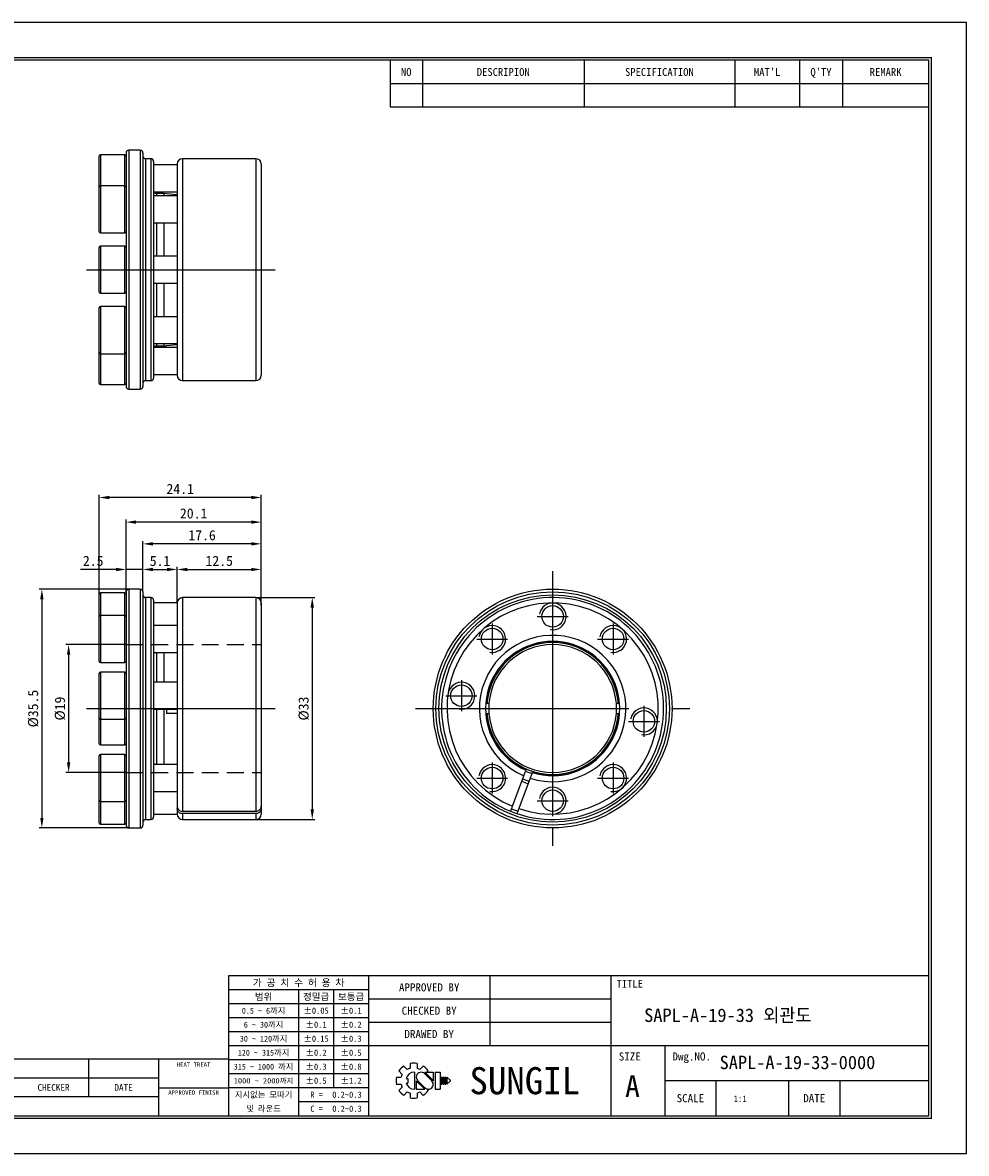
# Model space of a CAD drawing. Header units: millimetres. Extents: x 0 to 238, y 0 to 168.
# Tile 7 of 7: x 97 to 238, y 0 to 168. Entities that reach past the tile are written whole.
import ezdxf
from ezdxf.enums import TextEntityAlignment as Align

# ---------------------------------------------------------------- set-up
doc = ezdxf.new("R2010")
doc.units = ezdxf.units.MM
doc.linetypes.add('CENTER', pattern=[50.8, 31.75, -6.35, 6.35, -6.35])
doc.linetypes.add('DASHED', pattern=[0.75, 0.5, -0.25])
doc.layers.get('DEFPOINTS').update_dxf_attribs({"linetype": 'CONTINUOUS'})
for name, color, linetype in [('center', 1, 'CENTER'), ('hidden', 2, 'DASHED'), ('L1', 7, 'CONTINUOUS'), ('OUTLINE', 7, 'CONTINUOUS'), ('thread', 5, 'CONTINUOUS')]:
    doc.layers.add(name, color=color, linetype=linetype)
doc.dimstyles.get("Standard").update_dxf_attribs({"dimtxt": 1.5, "dimasz": 1.5, "dimexe": 0.4, "dimexo": 0, "dimgap": 0.5, "dimtad": 1, "dimdec": 3, "dimzin": 11, "dimdsep": 46, "dimtxsty": 'Standard', "dimcen": 0, "dimclrd": 5, "dimclre": 5, "dimclrt": 3, "dimadec": 0, "dimazin": 0, "dimtfac": 0.6, "dimtdec": 3, "dimtmove": 0, "dimatfit": 3, "dimfxl": 0, "dimtolj": 1, "dimtzin": 11, "dimarcsym": 0})

# ---------------------------------------------------------------- blocks, each defined once
blk = doc.blocks.new('표제란')
at = {"layer": 'L1', "color": 0}
for p, q in [((297, 210), (0, 210)), ((297, 0), (297, 210)), ((0, 0), (297, 0))]:
    blk.add_line(p, q, dxfattribs=at)
at = {"layer": 'L1'}
for p, q in [((190, 203), (190, 194.34)), ((196, 203), (196, 194.34)), ((226, 203), (226, 194.34)), ((254, 203), (254, 194.34)), ((266, 203), (266, 194.34)), ((274, 203), (274, 194.34)), ((190, 198.67), (290, 198.67)), ((190, 194.34), (290, 194.34)), ((290, 33), (160, 33)), ((160, 33), (160, 7)), ((186, 33), (186, 7)), ((208.5, 33), (208.5, 20)), ((231, 33), (231, 7)), ((186, 30.4), (160, 30.4)), ((173, 30.4), (173, 7)), ((179.5, 30.4), (179.5, 12.2)), ((186, 27.8), (160, 27.8)), ((231, 28.67), (186, 28.67)), ((186, 25.2), (160, 25.2)), ((231, 24.33), (186, 24.33)), ((186, 22.6), (160, 22.6)), ((186, 20), (160, 20)), ((290, 20), (186, 20)), ((241, 20), (241, 7)), ((160, 17.5), (62, 17.5)), ((134, 17.5), (134, 10.5)), ((147, 17.5), (147, 7)), ((186, 17.4), (160, 17.4)), ((186, 14.8), (160, 14.8)), ((191.63, 15.3), (192.25, 14.68)), ((192.55, 16.22), (193.17, 15.6)), ((193.7, 16.69), (193.7, 15.81)), ((194.5, 15.08), (194.5, 11.92)), ((195, 16.69), (195, 15.81)), ((195.52, 15.6), (196.14, 16.22)), ((197.74, 13.5), (196.41, 14.83)), ((198.02, 13.53), (196.47, 15.08)), ((196.47, 15.08), (198.02, 15.08)), ((196.84, 15.08), (197.06, 15.3)), ((198.02, 15.08), (198.02, 13.5)), ((198.39, 15.08), (198.39, 11.92)), ((198.39, 15.08), (199.26, 15.08)), ((199.26, 15.08), (199.26, 11.92)), ((147, 14), (62, 14)), ((191.15, 14.15), (192.03, 14.15)), ((191.15, 14.15), (192.03, 14.15)), ((191.15, 12.85), (192.03, 12.85)), ((192.98, 13.93), (193.28, 13.93)), ((192.98, 13.07), (193.28, 13.07)), ((193.28, 13.93), (193.28, 13.07)), ((194.86, 13.5), (194.86, 11.92)), ((194.86, 13.47), (196.42, 11.92)), ((195.14, 13.5), (196.47, 12.17)), ((199.41, 14.15), (199.41, 12.85)), ((199.41, 14.15), (199.62, 14.15)), ((199.41, 12.85), (199.62, 12.85)), ((199.62, 14.15), (199.62, 12.85)), ((199.78, 14.15), (199.78, 12.85)), ((199.78, 14.15), (199.99, 14.15)), ((199.78, 12.85), (199.99, 12.85)), ((199.99, 14.15), (199.99, 12.85)), ((200.14, 14.15), (200.14, 12.85)), ((200.14, 14.15), (200.36, 14.15)), ((200.14, 12.85), (200.36, 12.85)), ((200.36, 14.15), (200.36, 12.85)), ((200.51, 14.15), (200.51, 12.85)), ((200.51, 14.15), (201.16, 13.61)), ((201.16, 13.39), (200.51, 12.85)), ((201.16, 13.61), (201.16, 13.5)), ((201.16, 13.61), (201.16, 13.39)), ((201.16, 13.5), (201.16, 13.39)), ((290, 13.5), (241, 13.5)), ((250.5, 13.5), (250.5, 7)), ((264, 13.5), (264, 7)), ((273.5, 13.5), (273.5, 7)), ((147, 10.5), (62, 10.5)), ((147, 12.2), (160, 12.2)), ((186, 12.2), (160, 12.2)), ((191.63, 11.7), (192.25, 12.32)), ((192.55, 10.78), (193.17, 11.4)), ((193.7, 11.19), (193.7, 10.31)), ((194.86, 11.92), (196.42, 11.92)), ((195, 11.19), (195, 10.31)), ((195.52, 11.4), (196.14, 10.78)), ((196.79, 11.98), (197.06, 11.7)), ((198.39, 11.92), (199.26, 11.92)), ((186, 9.6), (173, 9.6))]:
    blk.add_line(p, q, dxfattribs=at)
at = {"layer": 'L1', "const_width": 0.25}
blk.add_lwpolyline([(290.5, 6.5), (290.5, 203.5), (10, 203.5), (10, 6.5)], close=True, dxfattribs=at)
at = {"layer": 'L1'}
blk.add_lwpolyline([(290, 7), (290, 203), (10.5, 203), (10.5, 7)], close=True, dxfattribs=at)
for centre, radius, start, end in [((194.35, 13.5), 3.26, 123.4943, 146.5057), ((194.5, 13.5), 1.58, 90, 164.0671), ((194.35, 13.5), 2.4, 105.6872, 119.3128), ((194.35, 13.5), 3.26, 78.4943, 101.5057), ((195.78, 14.16), 0.919, 43.2202, 225.8282), ((194.35, 13.5), 2.4, 60.6872, 74.3128), ((194.35, 13.5), 3.26, 33.4943, 56.5057), ((194.35, 13.5), 3.26, 168.4943, 191.5057), ((194.35, 13.5), 2.4, 150.6872, 164.3128), ((194.35, 13.5), 2.4, 195.6872, 209.3128), ((194.5, 13.5), 1.58, 195.9329, 270), ((197.1, 12.84), 0.919, 223.2202, 45.8282), ((194.35, 13.5), 3.26, 213.4943, 236.5057), ((194.35, 13.5), 2.4, 240.6872, 254.3128), ((194.35, 13.5), 2.4, 285.6872, 299.3128), ((194.35, 13.5), 3.26, 303.4943, 326.5057), ((194.35, 13.5), 3.26, 258.4943, 281.5057)]:
    blk.add_arc(centre, radius, start, end, dxfattribs=at)
for p in [(208.5, 28.67), (208.5, 24.33)]:
    blk.add_point(p, dxfattribs=at)
for s, height, p in [("MAT'L", 1.444, (260, 200.83)), ("Q'TY", 1.444, (270, 200.83)), ('NO', 1.444, (193, 200.83)), ('DESCRIPION', 1.444, (211, 200.83)), ('SPECIFICATION', 1.444, (240, 200.83)), ('REMARK', 1.444, (282, 200.83)), ('가 공 치 수 허 용 차', 1.3, (173, 31.7)), ('APPROVED BY', 1.5, (197.25, 30.83)), ('TITLE', 1.444, (234.5, 31.5)), ('범위', 1.25, (166.5, 29.1)), ('정밀급', 1.25, (176.25, 29.1)), ('보통급', 1.25, (182.75, 29.1)), ('0.5 ~ 6까지', 1.1, (166.5, 26.5)), ('%%P0.05', 1.15, (176.25, 26.5)), ('%%P0.1', 1.15, (182.75, 26.5)), ('CHECKED BY', 1.5, (197.25, 26.5)), ('6 ~ 30까지', 1.1, (166.5, 23.9)), ('%%P0.1', 1.15, (176.25, 23.9)), ('%%P0.2', 1.15, (182.75, 23.9)), ('30 ~ 120까지', 1.1, (166.5, 21.3)), ('%%P0.15', 1.15, (176.25, 21.3)), ('%%P0.3', 1.15, (182.75, 21.3)), ('DRAWED BY', 1.5, (197.25, 22.17)), ('120 ~ 315까지', 1.1, (166.5, 18.7)), ('%%P0.2', 1.15, (176.25, 18.7)), ('%%P0.5', 1.15, (182.75, 18.7)), ('HEAT TREAT', 0.8, (153.5, 16.5)), ('SIZE', 1.5, (234.5, 18)), ('Dwg.NO.', 1.5, (246, 18)), ('315 ~ 1000 까지', 1.1, (166.5, 16.1)), ('%%P0.3', 1.15, (176.25, 16.1)), ('%%P0.8', 1.15, (182.75, 16.1)), ('SUNGIL', 5.032, (215, 13.5)), ('CHECKER', 1.25, (127.5, 12.25)), ('DATE', 1.25, (140.5, 12.25)), ('1000 ~ 2000까지', 0.99, (166.5, 13.49)), ('%%P0.5', 1.15, (176.25, 13.5)), ('%%P1.2', 1.15, (182.75, 13.5)), ('A', 4, (235, 12.5)), ('APPROVED FINISH', 0.8, (153.5, 11.3)), ('지시없는 모따기', 1.1, (166.5, 10.9)), ('R = ', 1.15, (176.75, 10.9)), ('SCALE', 1.5, (245.75, 10.25)), ('DATE', 1.5, (268.75, 10.25)), ('및 라운드', 1.1, (166.5, 8.3)), ('C = ', 1.15, (176.75, 8.3))]:
    blk.add_text(s, height=height, dxfattribs=at).set_placement(p, align=Align.MIDDLE_CENTER)
for tag, p in [('필렛', (179.25, 10.9)), ('모따기', (179.25, 8.3))]:
    blk.add_attdef(tag, text='', height=1.15, dxfattribs=at).set_placement(p, align=Align.MIDDLE_LEFT)
at = {"layer": 'OUTLINE', "ltscale": 0.5}
for tag, p, height in [('TITLE', (237.17, 24.41), 2.5), ('도번', (251.18, 15.64), 2.5), ('SCALE', (253.78, 9.55), 1.2), ('DATE', (277.02, 9.51), 1.2)]:
    blk.add_attdef(tag, p, '', height=height, dxfattribs=at)
blk = doc.blocks.new('*D1')
at = {"layer": 'DEFPOINTS', "color": 0}
for p in [(112.86, 75.64), (104.32, 56.64), (112.86, 56.64)]:
    blk.add_point(p, dxfattribs=at)
at = {"layer": 'OUTLINE', "color": 5, "lineweight": -2}
for p, q in [((112.86, 75.64), (103.92, 75.64)), ((104.32, 74.14), (104.32, 58.14)), ((112.86, 56.64), (103.92, 56.64))]:
    blk.add_line(p, q, dxfattribs=at)
at = {"layer": 'OUTLINE', "color": 5}
for points in [[(104.07, 74.14), (104.57, 74.14), (104.32, 75.64)], [(104.07, 58.14), (104.57, 58.14), (104.32, 56.64)]]:
    blk.add_solid(points, dxfattribs=at)
at = {"layer": 'OUTLINE', "color": 3, "insert": (103.05, 66.14), "char_height": 1.5, "attachment_point": 5, "rotation": 90}
blk.add_mtext('\\A1;%%C19', dxfattribs=at)
blk = doc.blocks.new('*D2')
at = {"layer": 'DEFPOINTS', "color": 0}
for p in [(113.26, 83.89), (100.34, 48.39), (113.26, 48.39)]:
    blk.add_point(p, dxfattribs=at)
at = {"layer": 'OUTLINE', "color": 5, "lineweight": -2}
for p, q in [((113.26, 83.89), (99.94, 83.89)), ((100.34, 82.39), (100.34, 49.89)), ((113.26, 48.39), (99.94, 48.39))]:
    blk.add_line(p, q, dxfattribs=at)
at = {"layer": 'OUTLINE', "color": 5}
for points in [[(100.09, 82.39), (100.59, 82.39), (100.34, 83.89)], [(100.09, 49.89), (100.59, 49.89), (100.34, 48.39)]]:
    blk.add_solid(points, dxfattribs=at)
at = {"layer": 'OUTLINE', "color": 3, "insert": (99.07, 66.14), "char_height": 1.5, "attachment_point": 5, "rotation": 90}
blk.add_mtext('\\A1;%%C35.5', dxfattribs=at)
blk = doc.blocks.new('*D3')
at = {"layer": 'DEFPOINTS', "color": 0}
for p in [(132.16, 82.64), (132.16, 49.64), (140.54, 49.64)]:
    blk.add_point(p, dxfattribs=at)
at = {"layer": 'OUTLINE', "color": 5, "lineweight": -2}
for p, q in [((132.16, 82.64), (140.94, 82.64)), ((140.54, 81.14), (140.54, 51.14)), ((132.16, 49.64), (140.94, 49.64))]:
    blk.add_line(p, q, dxfattribs=at)
at = {"layer": 'OUTLINE', "color": 5}
for points in [[(140.29, 81.14), (140.79, 81.14), (140.54, 82.64)], [(140.29, 51.14), (140.79, 51.14), (140.54, 49.64)]]:
    blk.add_solid(points, dxfattribs=at)
at = {"layer": 'OUTLINE', "color": 3, "insert": (139.28, 66.14), "char_height": 1.5, "attachment_point": 5, "rotation": 90}
blk.add_mtext('\\A1;%%C33', dxfattribs=at)
blk = doc.blocks.new('*D4')
at = {"layer": 'DEFPOINTS', "color": 0}
for p in [(115.36, 86.82), (112.86, 83.49), (115.36, 83.49)]:
    blk.add_point(p, dxfattribs=at)
at = {"layer": 'OUTLINE', "color": 5, "lineweight": -2}
for p, q in [((111.36, 86.82), (106.08, 86.82)), ((112.86, 83.49), (112.86, 87.22)), ((115.36, 86.82), (112.86, 86.82)), ((115.36, 83.49), (115.36, 87.22)), ((116.86, 86.82), (118.36, 86.82))]:
    blk.add_line(p, q, dxfattribs=at)
at = {"layer": 'OUTLINE', "color": 5}
for points in [[(111.36, 87.07), (111.36, 86.57), (112.86, 86.82)], [(116.86, 87.07), (116.86, 86.57), (115.36, 86.82)]]:
    blk.add_solid(points, dxfattribs=at)
at = {"layer": 'OUTLINE', "color": 3, "insert": (107.97, 88.09), "char_height": 1.5, "attachment_point": 5}
blk.add_mtext('\\A1;2.5', dxfattribs=at)
blk = doc.blocks.new('*D5')
at = {"layer": 'DEFPOINTS', "color": 0}
for p in [(120.46, 86.82), (115.36, 83.49), (120.46, 81.87)]:
    blk.add_point(p, dxfattribs=at)
at = {"layer": 'OUTLINE', "color": 5, "lineweight": -2}
for p, q in [((115.36, 83.49), (115.36, 87.22)), ((116.86, 86.82), (118.96, 86.82)), ((120.46, 81.87), (120.46, 87.22))]:
    blk.add_line(p, q, dxfattribs=at)
at = {"layer": 'OUTLINE', "color": 5}
for points in [[(116.86, 87.07), (116.86, 86.57), (115.36, 86.82)], [(118.96, 87.07), (118.96, 86.57), (120.46, 86.82)]]:
    blk.add_solid(points, dxfattribs=at)
at = {"layer": 'OUTLINE', "color": 3, "insert": (117.91, 88.09), "char_height": 1.5, "attachment_point": 5}
blk.add_mtext('\\A1;5.1', dxfattribs=at)
blk = doc.blocks.new('*D6')
at = {"layer": 'DEFPOINTS', "color": 0}
for p in [(132.96, 86.82), (120.46, 81.84), (132.96, 81.52)]:
    blk.add_point(p, dxfattribs=at)
at = {"layer": 'OUTLINE', "color": 5, "lineweight": -2}
for p, q in [((120.46, 81.84), (120.46, 87.22)), ((121.96, 86.82), (131.46, 86.82)), ((132.96, 81.52), (132.96, 87.22))]:
    blk.add_line(p, q, dxfattribs=at)
at = {"layer": 'OUTLINE', "color": 5}
for points in [[(121.96, 87.07), (121.96, 86.57), (120.46, 86.82)], [(131.46, 87.07), (131.46, 86.57), (132.96, 86.82)]]:
    blk.add_solid(points, dxfattribs=at)
at = {"layer": 'OUTLINE', "color": 3, "insert": (126.71, 88.09), "char_height": 1.5, "attachment_point": 5}
blk.add_mtext('\\A1;12.5', dxfattribs=at)
blk = doc.blocks.new('*D7')
at = {"layer": 'DEFPOINTS', "color": 0}
for p in [(112.86, 93.86), (112.86, 83.49), (132.96, 81.52)]:
    blk.add_point(p, dxfattribs=at)
at = {"layer": 'OUTLINE', "color": 5, "lineweight": -2}
for p, q in [((112.86, 83.49), (112.86, 94.26)), ((132.96, 81.52), (132.96, 94.26)), ((131.46, 93.86), (114.36, 93.86))]:
    blk.add_line(p, q, dxfattribs=at)
at = {"layer": 'OUTLINE', "color": 5}
for points in [[(114.36, 94.11), (114.36, 93.61), (112.86, 93.86)], [(131.46, 94.11), (131.46, 93.61), (132.96, 93.86)]]:
    blk.add_solid(points, dxfattribs=at)
at = {"layer": 'OUTLINE', "color": 3, "insert": (122.91, 95.14), "char_height": 1.5, "attachment_point": 5}
blk.add_mtext('\\A1;20.1', dxfattribs=at)
blk = doc.blocks.new('*D8')
at = {"layer": 'DEFPOINTS', "color": 0}
for p in [(115.36, 90.63), (115.36, 83.49), (132.96, 81.84)]:
    blk.add_point(p, dxfattribs=at)
at = {"layer": 'OUTLINE', "color": 5, "lineweight": -2}
for p, q in [((115.36, 83.49), (115.36, 91.03)), ((132.96, 81.84), (132.96, 91.03)), ((131.46, 90.63), (116.86, 90.63))]:
    blk.add_line(p, q, dxfattribs=at)
at = {"layer": 'OUTLINE', "color": 5}
for points in [[(116.86, 90.88), (116.86, 90.38), (115.36, 90.63)], [(131.46, 90.88), (131.46, 90.38), (132.96, 90.63)]]:
    blk.add_solid(points, dxfattribs=at)
at = {"layer": 'OUTLINE', "color": 3, "insert": (124.16, 91.9), "char_height": 1.5, "attachment_point": 5}
blk.add_mtext('\\A1;17.6', dxfattribs=at)
blk = doc.blocks.new('*D9')
at = {"layer": 'DEFPOINTS', "color": 0}
for p in [(108.86, 97.52), (108.86, 82.97), (132.96, 81.84)]:
    blk.add_point(p, dxfattribs=at)
at = {"layer": 'OUTLINE', "color": 5, "lineweight": -2}
for p, q in [((108.86, 82.97), (108.86, 97.92)), ((131.46, 97.52), (110.36, 97.52)), ((132.96, 81.84), (132.96, 97.92))]:
    blk.add_line(p, q, dxfattribs=at)
at = {"layer": 'OUTLINE', "color": 5}
for points in [[(110.36, 97.77), (110.36, 97.27), (108.86, 97.52)], [(131.46, 97.77), (131.46, 97.27), (132.96, 97.52)]]:
    blk.add_solid(points, dxfattribs=at)
at = {"layer": 'OUTLINE', "color": 3, "insert": (120.91, 98.79), "char_height": 1.5, "attachment_point": 5}
blk.add_mtext('\\A1;24.1', dxfattribs=at)

msp = doc.modelspace()

# ---------------------------------------------------------------- linework, layer by layer
at = {"layer": 'center'}
for p, q in [((106.9786, 131.3942), (135.0111, 131.3942)), ((176.2759, 86.5526), (176.2759, 45.7276)), ((176.2759, 82.1401), (176.2759, 77.5401)), ((173.9759, 79.8401), (178.5759, 79.8401)), ((167.2879, 78.7796), (167.2879, 74.1796)), ((185.2639, 78.7796), (185.2639, 74.1796)), ((164.9879, 76.4796), (169.5879, 76.4796)), ((182.9639, 76.4796), (187.5639, 76.4796)), ((162.7092, 70.3467), (162.7092, 65.7467)), ((160.4092, 68.0467), (165.0092, 68.0467)), ((106.9786, 66.1401), (135.0111, 66.1401)), ((155.8634, 66.1401), (196.6884, 66.1401)), ((189.8426, 66.5334), (189.8426, 61.9334)), ((187.5426, 64.2334), (192.1426, 64.2334)), ((167.2879, 58.1005), (167.2879, 53.5005)), ((185.2639, 58.1005), (185.2639, 53.5005)), ((164.9879, 55.8005), (169.5879, 55.8005)), ((182.9639, 55.8005), (187.5639, 55.8005)), ((176.2759, 54.7401), (176.2759, 50.1401)), ((173.9759, 52.4401), (178.5759, 52.4401))]:
    msp.add_line(p, q, dxfattribs=at)
at = {"layer": 'hidden', "ltscale": 5}
for p, q in [((112.8617, 75.6401), (132.9617, 75.6401)), ((112.8617, 56.6401), (132.9617, 56.6401))]:
    msp.add_line(p, q, dxfattribs=at)
at = {"layer": 'OUTLINE'}
for p, q in [((108.8617, 143.6822), (108.8617, 148.2609)), ((112.6617, 148.4609), (109.0617, 148.4609)), ((109.0617, 148.4609), (109.0617, 143.8822)), ((112.6617, 143.8822), (112.6617, 148.4609)), ((112.8617, 148.7442), (112.8617, 114.0442)), ((114.9617, 149.1442), (113.2617, 149.1442)), ((113.2617, 149.1442), (113.2617, 113.6442)), ((114.9617, 149.1442), (114.9617, 113.6442)), ((115.3617, 148.7442), (115.3617, 114.0442)), ((116.5617, 147.8942), (115.7617, 147.8942)), ((115.7617, 147.8942), (115.7617, 114.8942)), ((116.5617, 147.8942), (116.5617, 114.8942)), ((116.9617, 147.4942), (116.9617, 115.2942)), ((120.4617, 146.9609), (116.9617, 146.9609)), ((120.4617, 147.0942), (120.4617, 141.9482)), ((132.1617, 147.8942), (121.2617, 147.8942)), ((121.2617, 147.8942), (121.2617, 114.8942)), ((132.1617, 147.8942), (132.1617, 114.8942)), ((132.9617, 147.0942), (132.9617, 115.6942)), ((108.8617, 137.0822), (108.8617, 143.6822)), ((112.6617, 143.8822), (109.0617, 143.8822)), ((109.0617, 143.8822), (109.0617, 136.8822)), ((112.6617, 136.8822), (112.6617, 143.8822)), ((117.0011, 142.9609), (120.4617, 142.9609)), ((120.4617, 142.3822), (116.9617, 142.3822)), ((118.4617, 142.7341), (117.3617, 142.7341)), ((117.3617, 142.7341), (117.3617, 142.3822)), ((118.8617, 142.6941), (118.4617, 142.7341)), ((118.4617, 142.7341), (118.4617, 142.3822)), ((118.8617, 142.6941), (118.8617, 142.6692)), ((120.4617, 142.5088), (118.8617, 142.6692)), ((120.4617, 141.4357), (120.4617, 131.7338)), ((116.9617, 138.3822), (120.4617, 138.3822)), ((116.9752, 138.3822), (116.9617, 138.296)), ((117.3617, 138.3822), (117.3617, 133.3942)), ((118.4617, 138.3822), (118.4617, 133.3942)), ((109.0617, 136.8822), (112.6617, 136.8822)), ((108.8617, 133.8848), (108.8617, 134.6942)), ((112.6617, 134.8942), (109.0617, 134.8942)), ((109.0617, 134.8942), (109.0617, 134.0357)), ((112.6617, 134.0357), (112.6617, 134.8942)), ((108.8617, 128.0942), (108.8617, 133.8848)), ((109.0617, 134.0357), (109.0617, 127.8942)), ((112.6617, 127.8942), (112.6617, 134.0357)), ((120.4617, 133.3942), (116.9617, 133.3942)), ((120.4617, 131.0547), (120.4617, 121.3528)), ((109.0617, 127.8942), (112.6617, 127.8942)), ((116.9617, 129.3942), (120.4617, 129.3942)), ((117.3617, 129.3942), (117.3617, 124.4062)), ((118.4617, 129.3942), (118.4617, 124.4062)), ((108.8617, 122.8655), (108.8617, 125.7062)), ((112.6617, 125.9062), (109.0617, 125.9062)), ((109.0617, 125.9062), (109.0617, 122.8933)), ((112.6617, 122.8933), (112.6617, 125.9062)), ((116.9617, 124.4924), (116.9754, 124.4062)), ((108.8617, 119.1062), (108.8617, 122.8655)), ((109.0617, 122.8933), (109.0617, 118.9062)), ((112.6617, 118.9062), (112.6617, 122.8933)), ((120.4617, 124.4062), (116.9617, 124.4062)), ((116.9617, 120.4062), (120.4617, 120.4062)), ((120.4617, 119.8275), (116.9617, 119.8275)), ((117.3617, 120.4062), (117.3617, 120.0543)), ((117.3617, 120.0543), (118.4617, 120.0543)), ((118.4617, 120.4062), (118.4617, 120.0543)), ((118.4617, 120.0543), (118.8617, 120.0943)), ((118.8617, 120.1193), (120.4617, 120.2796)), ((118.8617, 120.1193), (118.8617, 120.0943)), ((120.4617, 120.8402), (120.4617, 115.8979)), ((108.8617, 116.0302), (108.8617, 119.1062)), ((109.0617, 118.9062), (112.6617, 118.9062)), ((109.0617, 118.9062), (109.0617, 115.9213)), ((112.6617, 115.9213), (112.6617, 118.9062)), ((108.8617, 114.5275), (108.8617, 116.0302)), ((109.0617, 115.9213), (109.0617, 114.3275)), ((112.6617, 114.3275), (112.6617, 115.9213)), ((115.7617, 114.8942), (116.5617, 114.8942)), ((116.9617, 115.8275), (120.4619, 115.8275)), ((120.4617, 115.8275), (120.4617, 115.8034)), ((120.4617, 115.8034), (120.4617, 115.6942)), ((121.2617, 114.8942), (132.1617, 114.8942)), ((109.0617, 114.3275), (112.6617, 114.3275)), ((113.2617, 113.6442), (114.9617, 113.6442)), ((108.8617, 79.7796), (108.8617, 83.1401)), ((112.6617, 83.3401), (109.0617, 83.3401)), ((109.0617, 83.3401), (109.0617, 79.9796)), ((112.6617, 79.9796), (112.6617, 83.3401)), ((112.8617, 83.4901), (112.8617, 48.7901)), ((114.9617, 83.8901), (113.2617, 83.8901)), ((113.2617, 83.8901), (113.2617, 48.3901)), ((114.9617, 83.8901), (114.9617, 48.3901)), ((115.3617, 83.4901), (115.3617, 48.7901)), ((116.5617, 82.6401), (115.7617, 82.6401)), ((115.7617, 82.6401), (115.7617, 49.6401)), ((116.5617, 82.6401), (116.5617, 49.6401)), ((132.1617, 82.6401), (121.2617, 82.6401)), ((121.2617, 82.6401), (121.2617, 50.8672)), ((132.1617, 82.6401), (132.1617, 50.8672)), ((116.9617, 82.2401), (116.9617, 50.0401)), ((120.4617, 81.8401), (116.9617, 81.8401)), ((120.4617, 81.8364), (120.4617, 78.209)), ((132.9617, 81.8401), (132.9617, 51.6169)), ((108.8617, 73.1796), (108.8617, 79.7796)), ((112.6617, 79.9796), (109.0617, 79.9796)), ((109.0617, 79.9796), (109.0617, 72.9796)), ((112.6617, 72.9796), (112.6617, 79.9796)), ((120.4617, 78.4796), (116.9617, 78.4796)), ((120.4617, 77.7635), (120.4617, 68.6608)), ((116.9617, 74.4796), (120.4617, 74.4796)), ((117.3617, 74.4796), (117.3617, 70.0467)), ((118.4617, 74.4796), (118.4617, 70.0467)), ((109.0617, 72.9796), (112.6617, 72.9796)), ((108.8617, 70.8143), (108.8617, 71.3467)), ((108.8617, 64.7467), (108.8617, 70.8143)), ((112.6617, 71.5467), (109.0617, 71.5467)), ((109.0617, 71.5467), (109.0617, 70.9821)), ((109.0617, 70.9821), (109.0617, 64.5467)), ((112.6617, 70.9821), (112.6617, 71.5467)), ((112.6617, 64.5467), (112.6617, 70.9821)), ((120.4617, 70.0467), (116.9617, 70.0467)), ((120.4617, 67.9883), (120.4617, 54.5167)), ((116.9617, 66.0467), (120.4617, 66.0467)), ((117.3617, 66.0467), (117.3617, 57.8005)), ((118.4617, 66.0467), (118.4617, 57.8005)), ((118.8617, 66.0467), (118.8617, 65.3901)), ((166.5046, 66.8901), (166.4761, 66.8901)), ((186.0757, 66.8901), (186.0472, 66.8901)), ((108.8617, 60.9334), (108.8617, 64.7467)), ((109.0617, 64.5467), (112.6617, 64.5467)), ((109.0617, 64.5467), (109.0617, 60.7334)), ((112.6617, 60.7334), (112.6617, 64.5467)), ((120.4617, 65.3901), (118.8617, 65.3901)), ((166.4761, 65.3901), (166.5046, 65.3901)), ((186.0472, 65.3901), (186.0757, 65.3901)), ((109.0617, 60.7334), (112.6617, 60.7334)), ((108.8617, 53.0329), (108.8617, 59.1005)), ((112.6617, 59.3005), (109.0617, 59.3005)), ((109.0617, 59.3005), (109.0617, 52.8652)), ((112.6617, 52.8652), (112.6617, 59.3005)), ((120.4617, 57.8005), (116.9617, 57.8005)), ((170.3121, 51.6169), (171.9998, 56.1307)), ((172.9364, 55.7805), (171.2488, 51.2667)), ((120.4617, 54.0711), (120.4617, 51.6169)), ((108.8617, 52.5005), (108.8617, 53.0329)), ((108.8617, 49.1401), (108.8617, 52.5005)), ((109.0617, 52.8652), (109.0617, 52.3005)), ((109.0617, 52.3005), (112.6617, 52.3005)), ((109.0617, 52.3005), (109.0617, 48.9401)), ((112.6617, 52.3005), (112.6617, 52.8652)), ((112.6617, 48.9401), (112.6617, 52.3005)), ((116.9617, 53.8005), (120.4617, 53.8005)), ((116.9617, 50.4401), (120.4617, 50.4401)), ((120.4617, 51.6169), (120.4617, 51.2667)), ((120.4617, 51.2667), (120.4617, 50.4437)), ((120.4617, 50.4437), (120.4621, 50.4154)), ((121.2617, 50.8672), (132.1617, 50.8672)), ((132.1617, 50.517), (121.2617, 50.517)), ((121.2617, 50.517), (121.2617, 49.6401)), ((132.1617, 50.517), (132.1617, 49.6401)), ((132.9617, 51.6169), (132.9617, 51.2667)), ((132.9617, 51.2667), (132.9617, 50.4401)), ((109.0617, 48.9401), (112.6617, 48.9401)), ((115.7617, 49.6401), (116.5617, 49.6401)), ((121.2617, 49.6401), (132.1617, 49.6401)), ((113.2617, 48.3901), (114.9617, 48.3901))]:
    msp.add_line(p, q, dxfattribs=at)
at = {"layer": 'OUTLINE', "flags": 128}
for points in [[(171.8401, 55.7037), (172.2069, 55.5554), (172.7768, 55.3535)], [(170.1719, 51.242), (170.852, 50.9812), (171.1089, 50.8917)]]:
    msp.add_lwpolyline(points, dxfattribs=at)
at = {"layer": 'OUTLINE'}
for centre, radius in [((176.2759, 66.1401), 17.75), ((176.2759, 66.1401), 17.35), ((176.2759, 66.1401), 16.9), ((176.2759, 79.8401), 1.6), ((167.2879, 76.4796), 1.6), ((185.2639, 76.4796), 1.6), ((162.7092, 68.0467), 1.6), ((189.8426, 64.2334), 1.6), ((167.2879, 55.8005), 1.6), ((185.2639, 55.8005), 1.6), ((176.2759, 52.4401), 1.6)]:
    msp.add_circle(centre, radius, dxfattribs=at)
for centre, radius, start, end in [((109.0617, 148.2609), 0.2, 90, 180), ((112.6617, 148.2609), 0.2, 0, 90), ((113.2617, 148.7442), 0.4, 90, 180), ((114.9617, 148.7442), 0.4, 0, 90), ((115.7617, 148.2942), 0.4, 180, 270), ((116.5617, 147.4942), 0.4, 0, 90), ((121.2617, 147.0942), 0.8, 90, 180), ((132.1617, 147.0942), 0.8, 360, 90), ((109.0617, 143.6822), 0.2, 90, 180), ((112.6617, 143.6822), 0.2, 0, 90), ((117.3617, 143.1341), 0.4, 180, 270), ((109.0617, 137.0822), 0.2, 180, 270), ((112.6617, 137.0822), 0.2, 270, 0), ((109.0617, 134.6942), 0.2, 90, 180), ((112.6617, 134.6942), 0.2, 0, 90), ((109.0617, 128.0942), 0.2, 180, 270), ((112.6617, 128.0942), 0.2, 270, 0), ((109.0617, 125.7062), 0.2, 90, 180), ((112.6617, 125.7062), 0.2, 0, 90), ((117.3617, 119.6543), 0.4, 90, 154.342268), ((109.0617, 119.1062), 0.2, 180, 270), ((112.6617, 119.1062), 0.2, 270, 0), ((109.0617, 114.5275), 0.2, 180, 270), ((112.6617, 114.5275), 0.2, 270, 0), ((115.7617, 114.4942), 0.4, 90, 180), ((116.5617, 115.2942), 0.4, 270, 0), ((121.2617, 115.6942), 0.8, 180, 270), ((132.1617, 115.6942), 0.8, 270, 0), ((113.2617, 114.0442), 0.4, 180, 270), ((114.9617, 114.0442), 0.4, 270, 0), ((109.0617, 83.1401), 0.2, 90, 180), ((112.6617, 83.1401), 0.2, 0, 90), ((113.2617, 83.4901), 0.4, 90, 180), ((114.9617, 83.4901), 0.4, 0, 90), ((115.7617, 83.0401), 0.4, 180, 270), ((116.5617, 82.2401), 0.4, 0, 90), ((121.2617, 81.8401), 0.8, 90, 180), ((132.1617, 81.8401), 0.8, 360, 90), ((176.2759, 66.1401), 16.5, 251.236502, 247.763498), ((176.2759, 66.1401), 15.7, 251.325015, 247.674985), ((109.0617, 79.7796), 0.2, 90, 180), ((112.6617, 79.7796), 0.2, 0, 90), ((176.2759, 66.1401), 10.8845, 252.132916, 246.867084), ((176.2759, 66.1401), 9.9845, 252.369569, 180), ((176.2759, 66.1401), 9.8285, 4.37642, 175.62358), ((176.2759, 66.1401), 9.8, 4.389173, 175.610827), ((176.2759, 66.1401), 9.5, 4.528063, 175.471937), ((109.0617, 73.1796), 0.2, 180, 270), ((112.6617, 73.1796), 0.2, 270, 0), ((109.0617, 71.3467), 0.2, 90, 180), ((112.6617, 71.3467), 0.2, 0, 90), ((176.2759, 66.1401), 9.9845, 180, 246.635424), ((176.2759, 66.1401), 9.5, 175.471937, 184.528063), ((176.2759, 66.1401), 9.5, 355.471937, 4.528063), ((109.0617, 64.7467), 0.2, 180, 270), ((112.6617, 64.7467), 0.2, 270, 0), ((176.2759, 66.1401), 9.8285, 184.37642, 355.62358), ((176.2759, 66.1401), 9.8, 184.389173, 355.610827), ((176.2759, 66.1401), 9.5, 184.528063, 355.471937), ((109.0617, 60.9334), 0.2, 180, 270), ((112.6617, 60.9334), 0.2, 270, 0), ((109.0617, 59.1005), 0.2, 90, 180), ((112.6617, 59.1005), 0.2, 0, 90), ((176.2759, 66.1401), 10.127, 246.664937, 252.334216), ((176.2759, 66.1401), 11.7399, 247.05904, 251.94096), ((109.0617, 52.5005), 0.2, 180, 270), ((112.6617, 52.5005), 0.2, 270, 0), ((121.2617, 50.4401), 0.8, 180, 270), ((132.1617, 50.4401), 0.8, 270, 0), ((176.2759, 66.1401), 16.5, 247.763498, 251.236502), ((109.0617, 49.1401), 0.2, 180, 270), ((112.6617, 49.1401), 0.2, 270, 0), ((113.2617, 48.7901), 0.4, 180, 270), ((114.9617, 48.7901), 0.4, 270, 0), ((115.7617, 49.2401), 0.4, 90, 180), ((116.5617, 50.0401), 0.4, 270, 0)]:
    msp.add_arc(centre, radius, start, end, dxfattribs=at)
for points, knots in [([(120.4617, 141.9482), (120.4619, 141.872), (120.4622, 141.7198), (120.4619, 141.5304), (120.4617, 141.4357)], [0, 0, 0, 0, 0.500056, 1, 1, 1, 1]), ([(120.4617, 131.7338), (120.4619, 131.6206), (120.4622, 131.3942), (120.4619, 131.1678), (120.4617, 131.0547)], [0, 0, 0, 0, 0.50005651, 1, 1, 1, 1]), ([(120.4617, 121.3528), (120.4619, 121.2581), (120.4622, 121.0686), (120.4619, 120.9164), (120.4617, 120.8402)], [0, 0, 0, 0, 0.50005597, 1, 1, 1, 1]), ([(116.9617, 119.9549), (116.9653, 119.9778), (116.9725, 120.0242), (117.0153, 120.066), (117.0638, 120.0834), (117.095, 120.066), (117.0715, 120.0044), (117.0193, 119.9212), (116.9962, 119.8494), (116.9892, 119.8275)], [0, 0, 0, 0, 0.12668109, 0.25593974, 0.40896726, 0.56487596, 0.73961625, 0.92049121, 1, 1, 1, 1]), ([(120.4617, 115.8979), (120.4619, 115.8677), (120.4622, 115.8125), (120.4619, 115.8085), (120.4617, 115.8067)], [0, 0, 0, 0, 0.54692793, 1, 1, 1, 1]), ([(120.4621, 81.8647), (120.4621, 81.8647), (120.4621, 81.8744), (120.4619, 81.8554), (120.4617, 81.8364)], [0, 0, 0, 0, 0.00025605, 1, 1, 1, 1]), ([(120.4617, 78.209), (120.4619, 78.1454), (120.4622, 78.0182), (120.4619, 77.8484), (120.4617, 77.7635)], [0, 0, 0, 0, 0.50005597, 1, 1, 1, 1]), ([(117.0214, 74.4796), (117.018, 74.4692), (117.0022, 74.4213), (116.9719, 74.3595), (116.9651, 74.3175), (116.9617, 74.2964)], [0, 0, 0, 0, 0.12071564, 0.55698231, 1, 1, 1, 1]), ([(120.4617, 68.6608), (120.4619, 68.5507), (120.4622, 68.3305), (120.4619, 68.1023), (120.4617, 67.9883)], [0, 0, 0, 0, 0.50005667, 1, 1, 1, 1]), ([(166.4761, 66.8901), (166.4575, 66.8901), (166.4093, 66.8901), (166.3653, 66.8901), (166.3382, 66.8901)], [0, 0, 0, 0, 0.38473563, 1, 1, 1, 1]), ([(166.8055, 66.8901), (166.8045, 66.8901), (166.8022, 66.8901), (166.7797, 66.8901), (166.7315, 66.8901), (166.6504, 66.8901), (166.57, 66.8901), (166.5205, 66.8901), (166.5046, 66.8901)], [0, 0, 0, 0, 0.12274738, 0.25554991, 0.46986102, 0.6841519, 0.89891347, 1, 1, 1, 1]), ([(186.0472, 66.8901), (186.0376, 66.8901), (186.0069, 66.8901), (185.9433, 66.8901), (185.8627, 66.8901), (185.7924, 66.8901), (185.7525, 66.8901), (185.7481, 66.8901), (185.7462, 66.8901)], [0, 0, 0, 0, 0.060723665, 0.196217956, 0.411193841, 0.626187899, 0.840736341, 1, 1, 1, 1]), ([(186.214, 66.8901), (186.1986, 66.8901), (186.1564, 66.8901), (186.1071, 66.8901), (186.0757, 66.8901)], [0, 0, 0, 0, 0.36431763, 1, 1, 1, 1]), ([(166.3295, 65.3901), (166.3392, 65.3901), (166.3767, 65.3901), (166.4302, 65.3901), (166.4699, 65.3901), (166.4761, 65.3901)], [0, 0, 0, 0, 0.22833512, 0.8813144, 1, 1, 1, 1]), ([(166.5046, 65.3901), (166.5328, 65.3901), (166.5948, 65.3901), (166.6826, 65.3901), (166.7465, 65.3901), (166.7897, 65.3901), (166.8046, 65.3901), (166.8054, 65.3901), (166.8055, 65.3901)], [0, 0, 0, 0, 0.17923149, 0.39474554, 0.60996742, 0.74495609, 0.95864614, 1, 1, 1, 1]), ([(185.7462, 65.3901), (185.7463, 65.3901), (185.7469, 65.3901), (185.7626, 65.3901), (185.8161, 65.3901), (185.8858, 65.3901), (185.9644, 65.3901), (186.0163, 65.3901), (186.0472, 65.3901)], [0, 0, 0, 0, 0.02859563, 0.24227942, 0.45601136, 0.67019208, 0.80421738, 1, 1, 1, 1]), ([(186.0757, 65.3901), (186.0851, 65.3901), (186.1281, 65.3901), (186.1811, 65.3901), (186.2149, 65.3901), (186.2213, 65.3901)], [0, 0, 0, 0, 0.18380888, 0.84499302, 1, 1, 1, 1]), ([(116.9617, 57.9838), (116.9652, 57.9625), (116.9722, 57.9194), (117.003, 57.8563), (117.019, 57.8091), (117.022, 57.8005)], [0, 0, 0, 0, 0.44487856, 0.89881063, 1, 1, 1, 1]), ([(171.9998, 56.1307), (172.0013, 56.135), (172.0383, 56.2338), (172.1109, 56.428), (172.2048, 56.6791), (172.2744, 56.8652), (172.312, 56.9658), (172.3121, 56.966), (172.3121, 56.9661)], [0, 0, 0, 0, 0.00970089, 0.22464862, 0.43962934, 0.65448976, 0.8691169, 1, 1, 1, 1]), ([(173.2483, 56.6146), (173.2481, 56.614), (173.2475, 56.6125), (173.2056, 56.5005), (173.1337, 56.3082), (173.0396, 56.0566), (172.9703, 55.8712), (172.9364, 55.7805)], [0, 0, 0, 0, 0.151696, 0.3658875, 0.58017382, 0.79470002, 1, 1, 1, 1]), ([(120.4617, 54.5167), (120.4619, 54.4317), (120.4622, 54.2618), (120.4619, 54.1347), (120.4617, 54.0711)], [0, 0, 0, 0, 0.500056, 1, 1, 1, 1]), ([(120.4617, 51.6169), (120.4628, 51.588), (120.467, 51.4753), (120.5291, 51.2824), (120.6879, 51.0738), (120.9122, 50.927), (121.1159, 50.8716), (121.2336, 50.868), (121.2617, 50.8672)], [0, 0, 0, 0, 0.07374113, 0.288553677, 0.503333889, 0.718029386, 0.932625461, 1, 1, 1, 1]), ([(121.2617, 50.517), (121.1718, 50.5252), (120.9921, 50.5418), (120.7524, 50.6708), (120.5715, 50.8609), (120.4754, 51.0718), (120.4656, 51.2112), (120.4617, 51.2667)], [0, 0, 0, 0, 0.21440918, 0.4289743, 0.64358259, 0.85828505, 1, 1, 1, 1]), ([(132.1617, 50.8672), (132.2515, 50.8754), (132.4313, 50.892), (132.6709, 51.0211), (132.8519, 51.2111), (132.948, 51.422), (132.9578, 51.5614), (132.9617, 51.6169)], [0, 0, 0, 0, 0.21440896, 0.42897435, 0.64358243, 0.85828504, 1, 1, 1, 1]), ([(132.9617, 51.2667), (132.9606, 51.2378), (132.9563, 51.1251), (132.8942, 50.9322), (132.7354, 50.7236), (132.5112, 50.5768), (132.3074, 50.5214), (132.1898, 50.5178), (132.1617, 50.517)], [0, 0, 0, 0, 0.07374113, 0.28855346, 0.50333366, 0.71802959, 0.93262548, 1, 1, 1, 1]), ([(170.0318, 50.8672), (170.0349, 50.8754), (170.0411, 50.892), (170.0893, 51.0211), (170.1604, 51.2111), (170.2392, 51.422), (170.2914, 51.5614), (170.3121, 51.6169)], [0, 0, 0, 0, 0.21440896, 0.42897435, 0.64358243, 0.85828504, 1, 1, 1, 1]), ([(171.2488, 51.2667), (171.238, 51.2378), (171.1958, 51.1251), (171.1237, 50.9322), (171.0457, 50.7236), (170.9908, 50.5768), (170.9701, 50.5214), (170.9688, 50.5178), (170.9685, 50.517)], [0, 0, 0, 0, 0.07374113, 0.28855346, 0.50333366, 0.71802959, 0.93262548, 1, 1, 1, 1])]:
    msp.add_open_spline(points, degree=3, knots=knots, dxfattribs=at)
at = {"layer": 'thread'}
for centre in [(176.2759, 79.8401), (167.2879, 76.4796), (185.2639, 76.4796), (162.7092, 68.0467), (189.8426, 64.2334), (167.2879, 55.8005), (185.2639, 55.8005), (176.2759, 52.4401)]:
    msp.add_arc(centre, 2, 260, 170, dxfattribs=at)

# ---------------------------------------------------------------- block references
at = {"layer": 'OUTLINE'}
ref = msp.add_blockref('표제란', (0, 0), dxfattribs=dict(at, xscale=0.8006169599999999, yscale=0.8006169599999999, zscale=0.8006169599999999))
ref.add_attrib('SCALE', '1:1', (203.1814, 7.6479), dxfattribs={"ltscale": 0.5, "height": 0.96074})
ref.add_attrib('도번', 'SAPL-A-19-33-0000', (201.0999, 12.5236), dxfattribs={"ltscale": 0.5, "height": 2.001542})
ref.add_attrib('TITLE', 'SAPL-A-19-33 외관도', (189.8789, 19.5398), dxfattribs={"ltscale": 0.5, "height": 2.001542})
ref.add_attrib('필렛', '0.2~0.3', dxfattribs={"layer": 'L1', "height": 0.92071}).set_placement((143.5106, 8.7267), align=Align.MIDDLE_LEFT)
ref.add_attrib('모따기', '0.2~0.3', dxfattribs={"layer": 'L1', "height": 0.92071}).set_placement((143.5106, 6.6451), align=Align.MIDDLE_LEFT)

# ---------------------------------------------------------------- dimensions: what is measured, and where the dimension line sits
for base, p1, p2, picture, middle in [((108.8617, 97.5202), (132.9617, 81.8401), (108.8617, 82.9677), '*D9', (120.9117, 98.7911)), ((112.8617, 93.8648), (132.9617, 81.5173), (112.8617, 83.4901), '*D7', (122.9117, 95.1358)), ((115.3617, 90.6302), (132.9617, 81.8401), (115.3617, 83.4901), '*D8', (124.1617, 91.9012)), ((120.462, 86.8171), (115.3617, 83.4901), (120.462, 81.8673), '*D5', (117.9119, 88.0881)), ((132.9617, 86.8171), (120.4617, 81.8364), (132.9617, 81.5173), '*D6', (126.7117, 88.0881))]:
    dim = msp.add_linear_dim(base=base, p1=p1, p2=p2, dimstyle='Standard', dxfattribs=at)
    dim.commit()
    dim.dimension.update_dxf_attribs({"geometry": picture, "text_midpoint": middle})
dim = msp.add_linear_dim(base=(115.3617, 86.8171), p1=(112.8617, 83.4901), p2=(115.3617, 83.4901), dimstyle='Standard', dxfattribs=at)
dim.commit()
dim.dimension.update_dxf_attribs({"geometry": '*D4', "text_midpoint": (107.9685, 86.8171), "dimtype": 160})
for base, p1, p2, picture, middle in [((100.3403, 48.3901), (113.2617, 83.8901), (113.2617, 48.3901), '*D2', (99.0713, 66.1401)), ((140.5443, 49.6401), (132.1617, 82.6401), (132.1617, 49.6401), '*D3', (139.2753, 66.1401)), ((104.319, 56.6401), (112.8617, 75.6401), (112.8617, 56.6401), '*D1', (103.048, 66.1401))]:
    dim = msp.add_linear_dim(base=base, p1=p1, p2=p2, angle=90, text='%%C<>', dimstyle='Standard', dxfattribs=at)
    dim.commit()
    dim.dimension.update_dxf_attribs({"geometry": picture, "text_midpoint": middle})

doc.saveas('drawing.dxf')
